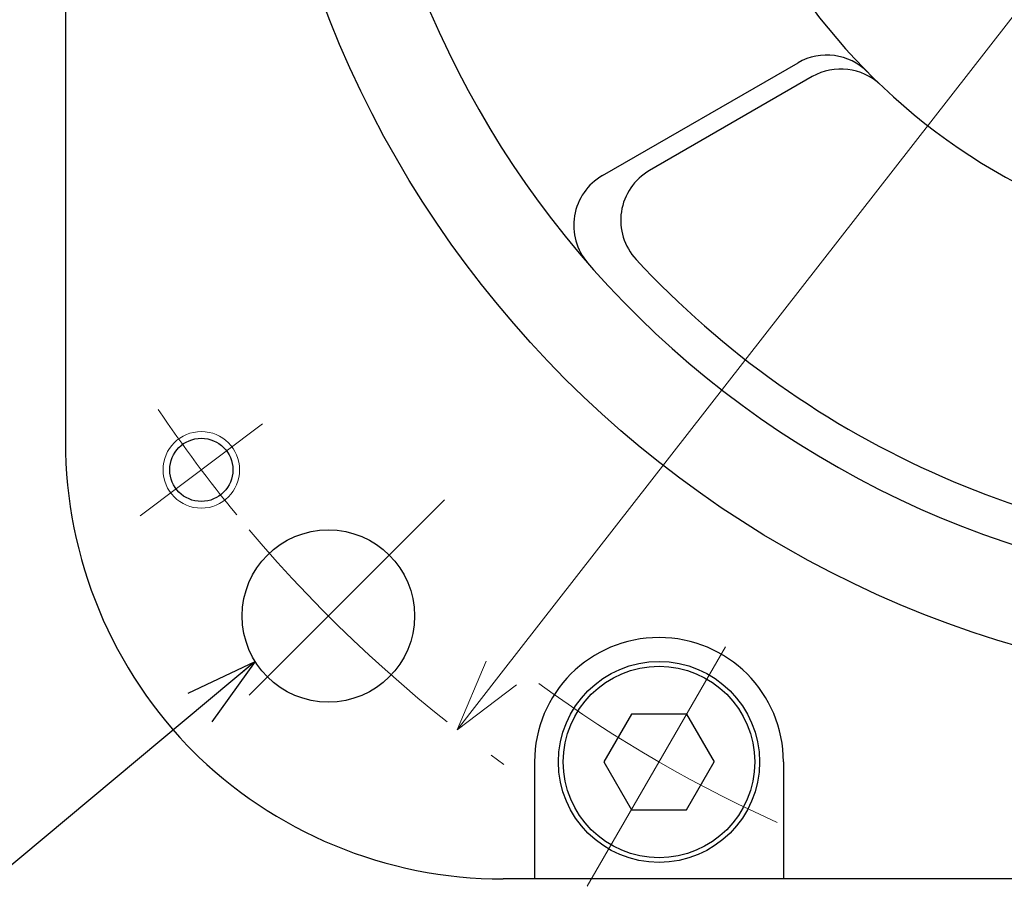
# Model space of a CAD drawing. Header units: millimetres. Extents: x 0 to 1076, y 0 to 742.
# Tile 109 of 124: x 670 to 722, y 422 to 467. Entities that reach past the tile are written whole.
import ezdxf

# ---------------------------------------------------------------- set-up
doc = ezdxf.new("R2010")
doc.units = ezdxf.units.MM
doc.header["$LTSCALE"] = 0.454724
doc.linetypes.add('CENTER', pattern=[50.8, 31.75, -6.35, 6.35, -6.35])
doc.layers.add('NoLayerName_001', color=7, linetype='Continuous')
doc.styles.get("Standard").update_dxf_attribs({"font": 'txt', "bigfont": 'extfont2'})
doc.dimstyles.get("Standard").update_dxf_attribs({"dimtxt": 2.5, "dimasz": 2.5, "dimexe": 1, "dimexo": 1, "dimtad": 1, "dimdec": 3, "dimzin": 0, "dimdsep": 46, "dimtxsty": 'Standard', "dimcen": 2.5, "dimadec": 3, "dimazin": 0, "dimtfac": 0.75, "dimtdec": 3, "dimtmove": 0, "dimatfit": 3, "dimfxl": 1, "dimarcsym": 0})

# ---------------------------------------------------------------- blocks, each defined once
blk = doc.blocks.new('_OPEN30')
at = {"color": 0, "linetype": 'ByBlock', "lineweight": -2}
for p, q in [((-1, 0.267949), (0, 0)), ((0, 0), (-1, -0.267949)), ((0, 0), (-1, 0))]:
    blk.add_line(p, q, dxfattribs=at)
blk = doc.blocks.new('*D116')
at = {"layer": 'Defpoints', "color": 0}
for p in [(782.043, 544.703), (782.043, 544.703), (692.957, 430.297)]:
    blk.add_point(p, dxfattribs=at)
at = {"layer": 'NoLayerName_001', "color": 0, "linetype": 'Continuous', "lineweight": 13}
blk.add_line((695.261, 433.256), (779.739, 541.744), dxfattribs=at)
at = {"layer": 'NoLayerName_001', "color": 0, "lineweight": 13, "xscale": 3.75, "yscale": 3.75, "zscale": 3.75}
for p, rotation in [((782.043, 544.703), 52.09221403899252), ((692.957, 430.297), 232.0922140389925)]:
    blk.add_blockref('_OPEN30', p, dxfattribs=dict(at, rotation=rotation))
at = {"layer": 'NoLayerName_001', "color": 0, "lineweight": 13, "insert": (755.317, 521.877), "char_height": 8.75, "attachment_point": 5, "rotation": 52.0922}
blk.add_mtext('\\W0.8000;%%c145', dxfattribs=at)
blk = doc.blocks.new('*D117')
at = {"layer": 'Defpoints', "color": 0}
for p in [(659.519, 514.431), (659.519, 514.431), (815.481, 460.569)]:
    blk.add_point(p, dxfattribs=at)
at = {"layer": 'NoLayerName_001', "color": 0, "linetype": 'Continuous', "lineweight": 13}
blk.add_line((811.936, 461.794), (663.064, 513.206), dxfattribs=at)
at = {"layer": 'NoLayerName_001', "color": 0, "lineweight": 13, "xscale": 3.75, "yscale": 3.75, "zscale": 3.75}
for p, rotation in [((659.519, 514.431), 160.947676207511), ((815.481, 460.569), 340.947676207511)]:
    blk.add_blockref('_OPEN30', p, dxfattribs=dict(at, rotation=rotation))
at = {"layer": 'NoLayerName_001', "color": 0, "lineweight": 13, "insert": (705.512, 505.918), "char_height": 8.75, "attachment_point": 5, "rotation": 340.9477}
blk.add_mtext('\\W0.8000;%%c165', dxfattribs=at)

msp = doc.modelspace()

# ---------------------------------------------------------------- linework, layer by layer
at = {"layer": 'NoLayerName_001', "color": 7, "linetype": 'Continuous', "lineweight": 25}
for p, q in [((672.5, 529.6456), (672.5, 445.3544)), ((700.55, 459.2387), (710.7605, 465.1337)), ((711.5011, 464.4066), (703.0033, 459.5004)), ((702.0576, 431.1093), (700.6142, 428.6093)), ((704.9444, 431.1093), (702.0576, 431.1093)), ((704.9444, 431.1093), (706.3877, 428.6093)), ((697.001, 428.6093), (697.001, 422.499)), ((700.6142, 428.6093), (702.0576, 426.1093)), ((704.9444, 426.1093), (706.3877, 428.6093)), ((710.001, 428.6093), (710.001, 422.499)), ((702.0576, 426.1093), (704.9444, 426.1093)), ((779.6456, 422.5), (695.3544, 422.5))]:
    msp.add_line(p, q, dxfattribs=at)
at = {"layer": 'NoLayerName_001', "color": 4, "linetype": 'CENTER', "lineweight": 13}
for p, q in [((682.7935, 446.2757), (676.4044, 441.4612)), ((692.3056, 442.3056), (680.0805, 430.0805)), ((699.7499, 422.1151), (707.2499, 435.1055))]:
    msp.add_line(p, q, dxfattribs=at)
at = {"layer": 'NoLayerName_001', "color": 7, "linetype": 'Continuous', "lineweight": 25}
for centre, radius in [((737.5, 487.5), 55), ((737.5, 487.5), 22.5), ((679.5989, 443.8684), 1.65), ((686.2348, 436.2348), 4.5), ((703.501, 428.6093), 5.25), ((703.501, 428.6093), 5)]:
    msp.add_circle(centre, radius, dxfattribs=at)
at = {"layer": 'NoLayerName_001', "color": 4, "linetype": 'Continuous', "lineweight": 13}
msp.add_circle((679.5989, 443.8684), 2, dxfattribs=at)
at = {"layer": 'NoLayerName_001', "color": 7, "linetype": 'Continuous', "lineweight": 25}
for centre, radius, start, end in [((737.5, 487.5), 50, 70.72418, 50.24909), ((737.5, 487.5), 32.5, 164.20197, 45.46653), ((712.2605, 462.5357), 3, 44.68597, 120), ((713.0011, 461.8085), 3, 46.3611, 120), ((702.05, 456.6406), 3, 120, 221.03971), ((704.5033, 456.9023), 3, 120, 222.83959), ((737.5, 487.5), 48, 222.83959, 317.16041), ((695.5, 445.3544), 23, 180, 225.09913), ((703.501, 428.6093), 6.5, 0, 180), ((695.3544, 445.5), 23, 224.90087, 270)]:
    msp.add_arc(centre, radius, start, end, dxfattribs=at)
at = {"layer": 'NoLayerName_001', "color": 4, "linetype": 'CENTER', "lineweight": 13}
for centre, radius, start, end in [((737.5, 487.5), 72.5, 213.937363, 219.371029), ((737.5, 487.5), 72.5, 220.161548, 234.494298), ((737.4999, 487.5), 68, 233.677402, 246.322592)]:
    msp.add_arc(centre, radius, start, end, dxfattribs=at)

# ---------------------------------------------------------------- dimensions: what is measured, and where the dimension line sits
at = {"layer": 'NoLayerName_001', "color": 3, "linetype": 'Continuous', "lineweight": 13}
for base, p1, p2, angle, picture, middle in [((782.0435, 544.7025), (692.9565, 430.2975, 430.2975), (782.0435, 544.7025), 52.09221, '*D116', (760.8897, 517.537)), ((659.5193, 514.4306), (815.4807, 460.5694, 460.5694), (659.5193, 514.4306), 160.94768, '*D117', (703.2377, 499.3325))]:
    dim = msp.add_linear_dim(base=base, p1=p1, p2=p2, angle=angle, text='\\W0.8000;<>', dimstyle='Standard', override={"dimtxt": 8.75, "dimasz": 3.75, "dimexe": 2.5, "dimexo": 2.5, "dimgap": 2.5, "dimzin": 8, "dimpost": '%%c<>', "dimblk": 'OPEN30', "dimse1": 1, "dimse2": 1, "dimclrd": 0, "dimclre": 0, "dimclrt": 0, "dimtp": 0, "dimtm": 0, "dimlwd": 13, "dimlwe": 13}, dxfattribs=at)
    dim.commit()
    dim.dimension.update_dxf_attribs({"geometry": picture, "text_midpoint": middle, "dimtype": 161})

# ---------------------------------------------------------------- leaders
at = {"layer": 'NoLayerName_001', "color": 3, "linetype": 'Continuous', "lineweight": 13, "annotation_type": 0, "has_hookline": 1, "hookline_direction": 1, "text_width": 19.608}
msp.add_leader([(682.4121, 433.8604), (668.375, 422.125), (664.625, 422.125)], dimstyle='Standard', override={"dimtxt": 8.75, "dimasz": 3.75, "dimldrblk": 'OPEN30'}, dxfattribs=at)

doc.saveas('drawing.dxf')
